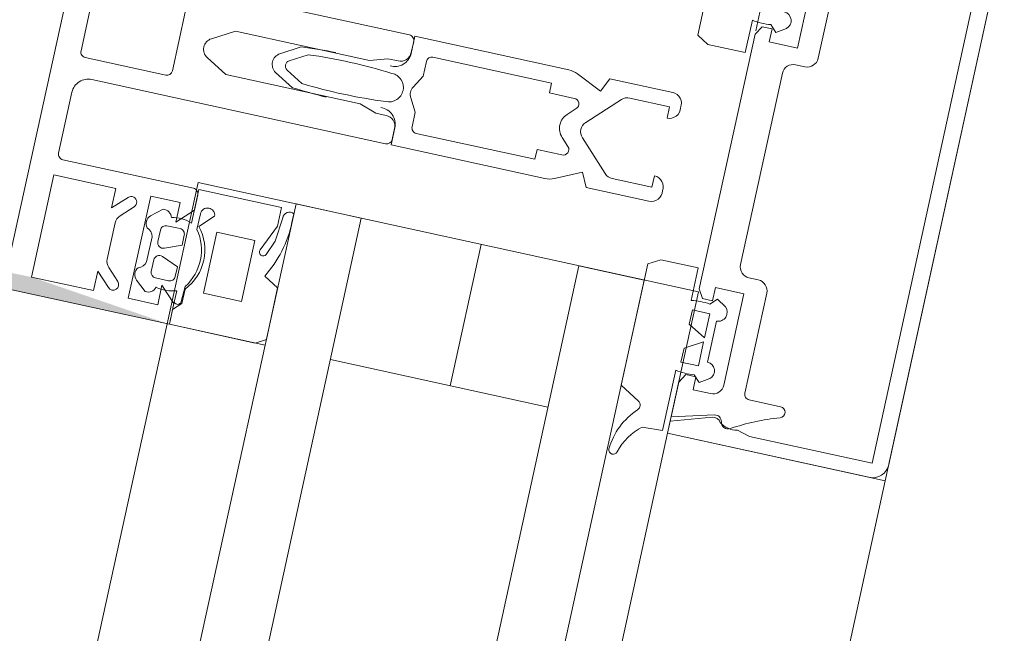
# Model space of a CAD drawing. Header units: metres. Extents: x 233012 to 233264, y 553571 to 554014.
# Tile 223 of 256: x 233205.0405 to 233205.1289, y 553839.6753 to 553839.7304. Entities that reach past the tile are written whole.
import ezdxf

# ---------------------------------------------------------------- set-up
doc = ezdxf.new("R2010")
doc.units = ezdxf.units.M
for name, color, linetype, lineweight in [('A-NL$1A_detailuitwerking', 252, 'Continuous', 5), ('A-NL$1B_3D-modellen_algemeen', 252, 'Continuous', 5), ('A-NL30_stijlen_dorpels-pui', 252, 'Continuous', 5), ('A-NL38_vlakvullingen-pui', 252, 'Continuous', 5)]:
    doc.layers.add(name, color=color, linetype=linetype, lineweight=lineweight)

# ---------------------------------------------------------------- blocks, each defined once
blk = doc.blocks.new('NLRS_21_CWP_dubbele beglazing_gen_mie - dubbele beglazing_gen-2812452-01_Situatie')
at = {"layer": 'A-NL38_vlakvullingen-pui'}
for p, q in [((0.2880000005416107, 0.0320000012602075), (-0.2879999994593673, 0.03200000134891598)), ((0.2880000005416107, 0.0260000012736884), (0.2880000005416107, 0.0320000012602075)), ((-0.2879999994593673, 0.02600000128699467), (0.2880000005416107, 0.0260000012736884)), ((0.2880000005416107, 0.006000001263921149), (-0.2879999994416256, 0.006000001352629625)), ((0.2880000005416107, 1.27740204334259e-09), (0.2880000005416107, 0.006000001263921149)), ((-0.2879999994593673, 1.290708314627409e-09), (0.2880000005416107, 1.27740204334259e-09))]:
    blk.add_line(p, q, dxfattribs=at)
blk = doc.blocks.new('Rectangular Mullion - NLRS_31_CWM_vliesgevelprofiel bxh 50x200_gen_mie-V60-01_Situatie')
at = {"layer": 'A-NL30_stijlen_dorpels-pui'}
for p, q in [((233203.5146417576, 553832.6695104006), (233203.3970692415, 553832.1322239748)), ((233203.5148374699, 553832.6694675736), (233203.5234337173, 553832.6675864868)), ((233203.5292950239, 553832.6663038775), (233203.548832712, 553832.6620285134)), ((233203.5595784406, 553832.659677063), (233203.4420059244, 553832.1223906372)), ((233203.4615436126, 553832.118115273), (233203.5791161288, 553832.6554016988))]:
    blk.add_line(p, q, dxfattribs=at)
blk = doc.blocks.new('Rectangular Mullion - vliesgevelprofiel_gen_bxh200x50-V58-01_Situatie')
at = {"layer": 'A-NL30_stijlen_dorpels-pui'}
h = blk.add_hatch(color=256, dxfattribs=at)
h.paths.add_polyline_path([(-0.02499999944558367, 0.04079965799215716), (-0.02349999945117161, 0.05379965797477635), (-0.02499999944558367, 0.1735000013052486)])
h.paths.add_polyline_path([(0.02290000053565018, 0.1692000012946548), (0.02350000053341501, 0.1750000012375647), (-0.02289999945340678, 0.1692000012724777)])
at = {"layer": 'A-NL$1A_detailuitwerking'}
for p, q in [((-0.02499999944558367, 0.1735000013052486), (-0.02499999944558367, 0.04079965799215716)), ((0.02290000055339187, 0.05609965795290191), (-0.02289999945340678, 0.05609965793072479)), ((-0.02349999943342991, 0.04809965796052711), (-0.02349999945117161, 0.05379965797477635)), ((-0.02349999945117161, 0.05379965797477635), (-0.01409999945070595, 0.05379965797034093)), ((-0.01409999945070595, 0.05379965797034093), (-0.01409999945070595, 0.04809965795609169)), ((-0.01259999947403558, 0.04129965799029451), (-0.01259999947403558, 0.05329965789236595)), ((-0.01209999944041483, 0.05379965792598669), (-0.006499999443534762, 0.05379965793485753)), ((-0.00319999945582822, 0.04589965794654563), (-0.00319999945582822, 0.05329965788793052)), ((-0.00269999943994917, 0.05379965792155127), (0.002700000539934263, 0.05379965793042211)), ((-0.004999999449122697, 0.0522996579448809), (-0.004999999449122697, 0.02529965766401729)), ((0.005000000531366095, 0.02529965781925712), (0.0050000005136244, 0.05229965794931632)), ((-0.02169999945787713, 0.04809965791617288), (-0.02349999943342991, 0.04809965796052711)), ((-0.02294644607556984, 0.04685321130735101), (-0.02169999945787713, 0.04809965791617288)), ((-0.01409999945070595, 0.04809965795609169), (-0.01589999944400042, 0.04809965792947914)), ((-0.01589999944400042, 0.04809965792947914), (-0.01465355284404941, 0.04685321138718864)), ((-0.02117867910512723, 0.04720676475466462), (-0.02223933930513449, 0.04614610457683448)), ((-0.01712842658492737, 0.04749965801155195), (-0.02047157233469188, 0.04749965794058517)), ((-0.01536065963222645, 0.04614610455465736), (-0.01642131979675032, 0.04720676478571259)), ((0.002700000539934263, 0.04539965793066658), (-0.00269999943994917, 0.04539965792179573)), ((-0.02349999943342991, 0.04219965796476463), (-0.02349999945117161, 0.0448996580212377)), ((-0.02349999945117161, 0.0448996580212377), (-0.01409999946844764, 0.04489965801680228)), ((-0.02176348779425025, 0.04451384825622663), (-0.02257979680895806, 0.04354097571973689)), ((-0.01502010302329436, 0.04354084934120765), (-0.01584521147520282, 0.04452413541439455)), ((-0.01409999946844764, 0.04489965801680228), (-0.01409999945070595, 0.04219965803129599)), ((-0.02069999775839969, 0.04340037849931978), (-0.01965038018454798, 0.04340037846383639)), ((-0.01764933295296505, 0.04399966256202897), (-0.01995058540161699, 0.04399966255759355)), ((-0.01794970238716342, 0.04340037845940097), (-0.0169000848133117, 0.04340037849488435)), ((-0.02120007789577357, 0.04170046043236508), (-0.02120007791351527, 0.0429002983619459)), ((-0.01917920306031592, 0.04269949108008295), (-0.01979028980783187, 0.04120038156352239)), ((-0.01780979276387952, 0.04120038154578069), (-0.01842087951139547, 0.04269949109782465)), ((-0.01640000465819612, 0.04290029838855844), (-0.01640000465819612, 0.04170046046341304)), ((-0.001999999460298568, 0.04063555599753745), (-0.0008660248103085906, 0.04259965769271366)), ((0.0008660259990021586, 0.04259965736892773), (0.002000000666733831, 0.0406355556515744)), ((-0.02169999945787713, 0.0421996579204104), (-0.02349999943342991, 0.04219965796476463)), ((-0.02309999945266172, 0.04079965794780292), (-0.02169999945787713, 0.0421996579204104)), ((-0.01409999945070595, 0.04219965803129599), (-0.01589999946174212, 0.04219965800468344)), ((-0.01589999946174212, 0.04219965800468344), (-0.01449999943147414, 0.04079965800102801)), ((-0.02499999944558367, 0.04079965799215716), (-0.02309999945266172, 0.04079965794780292)), ((-0.0236461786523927, 0.04079965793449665), (-0.02499999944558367, 0.04079965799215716)), ((-0.02499999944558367, 0.04079965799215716), (-0.02499999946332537, 0.03289965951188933)), ((-0.02294618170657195, 0.04009966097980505), (-0.0236461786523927, 0.04079965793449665)), ((-0.02190630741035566, 0.04079965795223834), (-0.02295971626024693, 0.0407996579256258)), ((-0.01979028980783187, 0.04120038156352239), (-0.02069999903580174, 0.04120038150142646)), ((-0.01690008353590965, 0.04120038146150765), (-0.01780979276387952, 0.04120038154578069)), ((-0.0125999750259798, 0.04080037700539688), (-0.01569358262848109, 0.0408003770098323)), ((-0.01449999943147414, 0.04079965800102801), (-0.01309999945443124, 0.04079965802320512)), ((-0.01259997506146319, 0.03320000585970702), (-0.0125999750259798, 0.04080037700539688)), ((-0.02159999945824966, 0.04009966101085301), (-0.02294618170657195, 0.04009966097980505)), ((-0.02278339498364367, 0.0401999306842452), (-0.02137643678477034, 0.04014285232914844)), ((-0.01614672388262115, 0.04019965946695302), (-0.01470001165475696, 0.04019965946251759)), ((-0.01464388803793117, 0.03890208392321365), (-0.01584146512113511, 0.04009966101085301)), ((-0.001999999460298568, 0.02829965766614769), (-0.001999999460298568, 0.04063555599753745)), ((0.002000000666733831, 0.0406355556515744), (0.002000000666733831, 0.02829965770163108)), ((-0.02159999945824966, 0.03839965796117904), (-0.0159999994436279, 0.03839965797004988)), ((-0.02159999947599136, 0.03489965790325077), (-0.02159999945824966, 0.03839965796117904)), ((-0.0159999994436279, 0.03839965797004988), (-0.01599999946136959, 0.03489965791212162)), ((-0.000852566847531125, 0.03631774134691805), (-0.001871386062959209, 0.03455309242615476)), ((0.001871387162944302, 0.03455309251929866), (0.0008658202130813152, 0.03629478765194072)), ((-0.01599999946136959, 0.03489965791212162), (-0.02159999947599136, 0.03489965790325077)), ((-0.001331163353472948, 0.03378878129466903), (-0.0004234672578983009, 0.03536096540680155)), ((0.0004328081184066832, 0.0353447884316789), (0.001331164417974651, 0.03378878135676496)), ((-0.01566634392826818, 0.03312359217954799), (-0.01701469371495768, 0.03364117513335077)), ((-0.01670763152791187, 0.03426974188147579), (-0.01430497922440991, 0.03320000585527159)), ((-0.02499999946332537, 0.03289965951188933), (-0.02448054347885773, 0.03200000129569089)), ((-0.01972281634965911, 0.03200000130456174), (-0.01893591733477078, 0.03336298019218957)), ((-0.01349272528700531, 0.03289767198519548), (-0.01566634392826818, 0.03312359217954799)), ((-0.01430497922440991, 0.03320000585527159), (-0.01259997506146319, 0.03320000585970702)), ((-0.02448054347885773, 0.03200000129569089), (-0.01972281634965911, 0.03200000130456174)), ((-0.01370990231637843, 0.03200000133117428), (-0.01292050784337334, 0.03200000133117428)), ((-0.002499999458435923, 0.02674688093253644), (-0.001999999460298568, 0.02829965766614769)), ((0.002000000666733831, 0.02829965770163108), (0.002500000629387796, 0.02674688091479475)), ((-0.002499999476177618, 0.02579965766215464), (-0.002499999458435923, 0.02674688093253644)), ((0.002500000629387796, 0.02674688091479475), (0.002500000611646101, 0.02579965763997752)), ((-0.00341805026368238, 0.02479478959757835), (-0.00500146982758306, 0.02479478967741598)), ((-0.00500146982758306, 0.02479478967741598), (-0.00500146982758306, 0.01066321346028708)), ((-0.004499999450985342, 0.02479965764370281), (-0.003499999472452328, 0.02479965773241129)), ((0.005001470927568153, 0.02479478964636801), (0.003418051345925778, 0.02479478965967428)), ((0.003500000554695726, 0.02479965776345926), (0.004500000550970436, 0.02479965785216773)), ((0.005001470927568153, 0.01066321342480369), (0.005001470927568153, 0.02479478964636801)), ((-0.001653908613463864, 0.02330551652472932), (-0.000484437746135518, 0.02398072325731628)), ((0.0004995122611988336, 0.02397202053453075), (0.001653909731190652, 0.02330551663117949)), ((-0.00299999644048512, 0.02330551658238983), (-0.001653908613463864, 0.02330551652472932)), ((0.001653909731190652, 0.02330551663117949), (0.002999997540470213, 0.02330551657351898)), ((-0.003499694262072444, 0.01190263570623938), (-0.003499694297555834, 0.02280581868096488)), ((0.003499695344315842, 0.02280581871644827), (0.003499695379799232, 0.01190263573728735)), ((-0.002600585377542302, 0.01190263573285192), (-0.003499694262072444, 0.01190263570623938)), ((-0.002600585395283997, 0.009618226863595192), (-0.002600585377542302, 0.01190263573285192)), ((0.003499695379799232, 0.01190263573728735), (0.00260058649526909, 0.0119026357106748)), ((0.00260058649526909, 0.0119026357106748), (0.00260058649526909, 0.009618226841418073)), ((-0.004814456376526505, 0.009818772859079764), (-0.003721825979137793, 0.007472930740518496)), ((-0.001060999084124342, 0.009935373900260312), (-0.00174730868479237, 0.009249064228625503)), ((0.001747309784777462, 0.00924906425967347), (0.001061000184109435, 0.00993537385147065)), ((0.003721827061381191, 0.007472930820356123), (0.004814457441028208, 0.00981877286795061)), ((-0.003408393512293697, 0.005456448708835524), (-0.0007076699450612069, 0.008157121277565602)), ((0.0007076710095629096, 0.008157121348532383), (0.003408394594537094, 0.005456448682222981)), ((-0.003721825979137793, 0.007472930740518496), (-0.005000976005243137, 0.006877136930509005)), ((0.005000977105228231, 0.006877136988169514), (0.003721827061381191, 0.007472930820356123)), ((-0.005000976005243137, 0.006877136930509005), (-0.005000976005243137, 0.001105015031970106)), ((0.005000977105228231, 0.001105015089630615), (0.005000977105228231, 0.006877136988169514)), ((-0.003701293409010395, 0.001105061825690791), (-0.003701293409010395, 0.004749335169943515)), ((0.003701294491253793, 0.004749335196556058), (0.003701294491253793, 0.001105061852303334)), ((-0.002651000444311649, 0.001105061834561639), (-0.003701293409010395, 0.001105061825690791)), ((0.003701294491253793, 0.001105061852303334), (0.002651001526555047, 0.001105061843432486)), ((-0.02168423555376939, 1.299579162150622e-09), (-0.02272711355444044, -0.001806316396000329)), ((-0.01051116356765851, 1.27740204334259e-09), (-0.02168423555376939, 1.299579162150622e-09)), ((-0.009897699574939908, -0.001062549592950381), (-0.01051116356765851, 1.27740204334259e-09)), ((0.01051116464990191, 1.290708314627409e-09), (0.009897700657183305, -0.001062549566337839)), ((0.02168423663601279, 1.268531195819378e-09), (0.01051116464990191, 1.290708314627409e-09)), ((-0.009897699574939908, -0.0045001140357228), (-0.009897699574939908, -0.001062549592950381)), ((0.009897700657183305, -0.001062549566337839), (0.00989770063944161, -0.004500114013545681)), ((-0.02494212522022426, -0.002655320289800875), (-0.02484511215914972, -0.004500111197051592)), ((-0.02389871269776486, -0.004999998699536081), (-0.02499989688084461, -0.004999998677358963)), ((-0.02499989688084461, -0.004999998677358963), (-0.02499989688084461, -0.02350116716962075)), ((-0.02484511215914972, -0.004500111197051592), (-0.01931596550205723, -0.004500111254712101)), ((-0.02273430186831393, -0.008583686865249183), (-0.02389871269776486, -0.004999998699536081)), ((-0.0202998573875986, -0.004999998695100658), (-0.02349984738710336, -0.004999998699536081)), ((-0.02349984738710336, -0.004999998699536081), (-0.02249684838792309, -0.00875399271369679)), ((-0.01949985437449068, -0.005480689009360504), (-0.0202998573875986, -0.004999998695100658)), ((-0.01850002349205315, -0.006400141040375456), (-0.01850002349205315, -0.004800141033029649)), ((-0.01850002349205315, -0.004800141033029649), (-0.01720416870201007, -0.004800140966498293)), ((-0.01720416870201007, -0.004800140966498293), (-0.01628040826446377, -0.006400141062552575)), ((-0.0159195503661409, -0.006400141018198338), (-0.0149957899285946, -0.004800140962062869)), ((-0.0149957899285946, -0.004800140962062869), (-0.01369993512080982, -0.004800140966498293)), ((-0.01369993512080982, -0.004800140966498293), (-0.01369993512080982, -0.0064001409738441)), ((-0.01288399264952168, -0.004500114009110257), (-0.009897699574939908, -0.0045001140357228)), ((-0.01169986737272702, -0.00499999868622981), (-0.01249987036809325, -0.00548068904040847)), ((5.32250851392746e-10, -0.004999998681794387), (-0.01169986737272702, -0.00499999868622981)), ((0.01169986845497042, -0.004999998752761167), (5.32250851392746e-10, -0.004999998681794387)), ((0.00989770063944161, -0.004500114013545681), (0.01288399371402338, -0.004500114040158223)), ((0.01249987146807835, -0.005480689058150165), (0.01169986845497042, -0.004999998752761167)), ((-0.01949985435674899, -0.006399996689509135), (-0.01949985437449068, -0.005480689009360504)), ((-0.01249987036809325, -0.00548068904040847), (-0.01249987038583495, -0.006399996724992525)), ((0.01249987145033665, -0.00639999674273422), (0.01249987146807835, -0.005480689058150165)), ((-0.02069985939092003, -0.008000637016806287), (-0.02069985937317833, -0.006399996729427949)), ((-0.02069985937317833, -0.006399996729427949), (-0.01949985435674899, -0.006399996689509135)), ((-0.01935175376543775, -0.006211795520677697), (-0.01993944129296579, -0.006799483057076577)), ((-0.01993944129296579, -0.006799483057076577), (-0.01939777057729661, -0.007639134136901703)), ((-0.01628040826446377, -0.006400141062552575), (-0.01850002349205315, -0.006400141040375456)), ((-0.01369993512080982, -0.0064001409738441), (-0.0159195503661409, -0.006400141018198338)), ((-0.01226051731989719, -0.006799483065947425), (-0.01284820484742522, -0.006211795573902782)), ((-0.01280218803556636, -0.007639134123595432), (-0.01226051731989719, -0.006799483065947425)), ((-0.01249987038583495, -0.006399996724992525), (-0.01129987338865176, -0.006399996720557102)), ((-0.01129987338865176, -0.006399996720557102), (-0.01129987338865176, -0.008999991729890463)), ((0.01129987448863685, -0.008999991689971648), (0.01129987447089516, -0.006399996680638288)), ((0.01129987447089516, -0.006399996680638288), (0.01249987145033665, -0.00639999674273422)), ((0.01284820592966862, -0.00621179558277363), (0.01226051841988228, -0.006799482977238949)), ((0.01226051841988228, -0.006799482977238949), (0.01280218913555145, -0.007639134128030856)), ((-0.01798493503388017, -0.00712490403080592), (-0.0142150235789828, -0.007124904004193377)), ((-0.008800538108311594, -0.00814999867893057), (5.499925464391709e-10, -0.008149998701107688)), ((5.499925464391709e-10, -0.008149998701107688), (0.008800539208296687, -0.008149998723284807)), ((-0.01129987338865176, -0.008999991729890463), (-0.01970050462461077, -0.008999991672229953)), ((-0.009799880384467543, -0.01000065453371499), (-0.009799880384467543, -0.00914934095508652)), ((0.009799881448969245, -0.00914934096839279), (0.009799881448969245, -0.01000065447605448)), ((0.01970050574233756, -0.008999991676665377), (0.01129987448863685, -0.008999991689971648)), ((-0.02369990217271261, -0.012243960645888), (-0.02339990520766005, -0.01106213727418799)), ((-0.01999985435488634, -0.01099998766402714), (-0.01079921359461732, -0.0109999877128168)), ((0.01079921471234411, -0.01099998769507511), (0.01999985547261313, -0.01099998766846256)), ((-0.02369990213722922, -0.02350000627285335), (-0.02369990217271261, -0.012243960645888)), ((-0.02049985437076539, -0.01439969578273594), (-0.02049985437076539, -0.01149998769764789)), ((0.02369990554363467, -0.02350000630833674), (-0.02369990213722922, -0.02350000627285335)), ((-0.0235010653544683, -0.02499999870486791), (0.02350090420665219, -0.02499999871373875))]:
    blk.add_line(p, q, dxfattribs=at)
for centre, radius, start, end in [((-0.0479360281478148, 0.03016887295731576), 0.05000000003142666, 1.417301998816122, 5.030405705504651), ((0.04793602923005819, 0.03016887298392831), 0.04940000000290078, 175.7977422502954, 184.7350499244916), ((-0.0479360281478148, 0.03016887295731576), 0.04940000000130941, 355.2649501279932, 4.202257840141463), ((-0.04047688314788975, -0.02079581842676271), 0.01999999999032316, 18.1799892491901, 31.31188578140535)]:
    blk.add_arc(centre, radius, start, end, dxfattribs=at)
for centre, major_axis, ratio, start_param, end_param in [((-0.01209999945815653, 0.05329965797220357), (0.00043830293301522, 0.0002406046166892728), 0.9999997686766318, 1.068762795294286, 2.639559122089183), ((-0.006499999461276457, 0.05229965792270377), (0.001060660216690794, 0.001060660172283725), 0.9999999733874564, 5.4977871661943, 7.068583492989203), ((-0.002699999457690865, 0.05329965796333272), (0.0004174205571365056, 0.0002752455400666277), 0.9999997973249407, 0.9878440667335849, 2.558640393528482), ((-0.02047157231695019, 0.0464996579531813), (-0.0007472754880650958, 0.0006645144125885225), 0.9999999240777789, 5.439232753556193, 6.22463092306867), ((-0.01712842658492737, 0.04649965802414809), (0.0009486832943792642, 0.0003162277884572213), 0.9999999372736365, 0.4636475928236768, 1.249045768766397), ((-0.02259289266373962, 0.04649965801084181), (0.0001498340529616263, 0.0004770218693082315), 0.999999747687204, 1.089743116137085, 4.231335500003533), ((-0.01500710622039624, 0.04649965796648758), (9.25450083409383e-06, 0.0004999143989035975), 0.9999998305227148, 2.374704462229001, 5.516297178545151), ((-0.002699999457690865, 0.04589965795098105), (-0.0001005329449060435, 0.000489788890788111), 0.9999999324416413, 1.368350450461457, 2.939146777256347), ((-0.02115061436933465, 0.04399960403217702), (0.0007396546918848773, 0.0003049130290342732), 0.9999999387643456, 0.4816706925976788, 2.052467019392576), ((-0.01975881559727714, 0.04490439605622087), (0.0008707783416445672, 0.0003115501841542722), 0.9999999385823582, 3.11913612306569, 4.159925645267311), ((-0.01784110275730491, 0.04490439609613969), (7.781882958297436e-05, 0.0009215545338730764), 0.9999999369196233, 3.434707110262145, 4.475496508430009), ((-0.01644930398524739, 0.04399960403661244), (-0.0007940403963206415, 9.77794651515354e-05), 0.9999999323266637, 3.979138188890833, 5.533028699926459), ((-0.02180843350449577, 0.04342795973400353), (-0.0004204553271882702, 0.0006564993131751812), 0.9999998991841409, 0.8556841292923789, 2.323661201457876), ((-0.02069999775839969, 0.0429002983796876), (0.0001913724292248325, 0.0004620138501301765), 0.9999998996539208, 0.3926991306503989, 1.963495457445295), ((-0.01965038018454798, 0.04289155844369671), (0.0002898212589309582, 0.0004182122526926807), 0.9999997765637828, 4.931332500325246, 6.889198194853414), ((-0.01794970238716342, 0.04289155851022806), (0, 0.0005088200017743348), 0.9999999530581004, 1.554312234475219e-15, 1.957865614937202), ((-0.0169000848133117, 0.04290029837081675), (0.0001777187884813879, 0.0004674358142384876), 0.999999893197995, 5.075710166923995, 6.646506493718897), ((-0.01579148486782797, 0.04342795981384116), (-9.647727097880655e-05, 0.0007736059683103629), 0.9999999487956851, 3.265663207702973, 4.733633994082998), ((-0.0189558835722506, 0.04188596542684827), (-0.002900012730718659, 0.001214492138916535), 0.9999999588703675, 0.143821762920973, 0.7493820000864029), ((-0.0186399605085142, 0.0418859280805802), (-0.003091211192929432, 0.0005513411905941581), 0.9999999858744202, 2.965090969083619, 3.571206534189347), ((5.145091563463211e-10, 0.04209965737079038), (-0.0009995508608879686, 2.997123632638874e-05), 0.9999999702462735, 3.695167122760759, 5.789561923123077), ((-0.02069999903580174, 0.04170046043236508), (0, 0.0005000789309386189), 0.9999998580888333, 1.570796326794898, 3.141592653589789), ((-0.01690008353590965, 0.04170046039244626), (0.0002236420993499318, 0.0004472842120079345), 0.9999998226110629, 3.605240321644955, 5.176036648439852), ((-0.02277001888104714, 0.04052964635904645), (-0.0002720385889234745, 0.0001867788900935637), 0.9999997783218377, 5.926495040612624, 8.41510411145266), ((-0.01309999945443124, 0.04129965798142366), (0.0004909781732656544, 9.455376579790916e-05), 0.9999999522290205, 4.52213578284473, 6.092932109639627), ((-0.01872073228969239, 0.04337100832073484), (-0.002749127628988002, 0.00338144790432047), 0.9999999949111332, 1.737235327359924, 3.180710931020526), ((-0.01880001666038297, 0.0437097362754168), (0.004208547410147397, 0.001284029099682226), 0.9999999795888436, 3.790712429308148, 5.063530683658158), ((-0.01470001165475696, 0.03954965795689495), (0.0005323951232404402, 0.0003729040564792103), 0.9999999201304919, 4.187827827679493, 7.242969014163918), ((-2.054488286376e-07, 0.03579478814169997), (-0.0005509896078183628, 0.0008345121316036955), 0.999999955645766, 4.652437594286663, 6.72012002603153), ((-2.054488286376e-07, 0.03509478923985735), (0.0004916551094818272, 9.09701839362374e-05), 0.9999999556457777, 0.3406372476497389, 2.397256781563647), ((0.04793602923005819, 0.03016887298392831), (0.02632039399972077, 0.04251160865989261), 0.9999999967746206, 2.037369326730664, 2.100429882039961), ((-0.01684999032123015, 0.03395000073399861), (0.0002083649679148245, 0.0002812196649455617), 0.9999999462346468, 0.2187917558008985, 3.289317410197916), ((-0.01370990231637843, 0.0427004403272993), (-0.003728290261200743, 0.01002991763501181), 0.9999999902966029, 2.275456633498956, 2.785703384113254), ((-0.0134398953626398, 0.03230013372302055), (0.0004761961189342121, 0.0003648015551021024), 0.9999998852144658, 5.105496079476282, 7.28845554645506), ((-0.003499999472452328, 0.02579965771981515), (-0.0007589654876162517, 0.0006511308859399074), 0.9999999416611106, 2.279869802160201, 3.850666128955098), ((-0.003418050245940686, 0.02629478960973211), (0.0008528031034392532, 0.001233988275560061), 0.9999999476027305, 3.746317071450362, 5.39240945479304), ((1.684041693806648e-07, 0.02609033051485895), (-0.0009160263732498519, 0.0009161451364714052), 0.9999999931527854, 0.7849514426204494, 2.356129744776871), ((-1.672864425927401e-07, 0.02609033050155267), (0.0009158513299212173, 0.0009163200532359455), 0.999999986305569, 3.92686454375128, 5.498042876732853), ((0.003418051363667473, 0.02629478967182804), (0.001060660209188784, 0.001060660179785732), 0.9999999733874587, 2.28089845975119, 3.926990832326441), ((0.00350000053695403, 0.02579965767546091), (0.0008944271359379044, 0.0004472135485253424), 0.9999999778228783, 2.677945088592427, 4.248741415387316), ((-0.004499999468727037, 0.02529965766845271), (-7.260659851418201e-05, 0.0004947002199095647), 0.9999999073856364, 1.425067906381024, 2.995864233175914), ((0.004500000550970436, 0.02529965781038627), (0.0004909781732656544, 9.455376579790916e-05), 0.9999999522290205, 4.52213578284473, 6.092932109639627), ((-1.825620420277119e-07, 0.02310355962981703), (0.0002604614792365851, 0.0009675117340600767), 0.9999999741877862, 6.024038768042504, 7.050589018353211), ((-0.00299999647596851, 0.02280581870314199), (9.449664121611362e-05, 0.0004906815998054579), 0.9999999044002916, 0.1902531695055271, 1.761049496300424), ((0.002999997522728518, 0.02280581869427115), (9.449664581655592e-05, 0.0004906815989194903), 0.9999999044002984, 4.902642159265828, 6.473438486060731), ((-0.003001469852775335, 0.01066321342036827), (-0.001676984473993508, 0.001089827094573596), 0.9999999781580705, 0.5762859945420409, 1.012179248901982), ((0.003001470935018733, 0.01066321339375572), (0.001362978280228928, 0.001463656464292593), 0.9999999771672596, 5.02629128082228, 5.46218451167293), ((-9.455258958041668e-07, 0.008875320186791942), (-0.0006354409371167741, 0.001357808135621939), 0.9999999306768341, 5.844840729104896, 6.630869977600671), ((9.465903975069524e-07, 0.008875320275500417), (0.001060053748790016, 0.001060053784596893), 0.9999999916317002, 0, 0.7860292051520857), ((-0.002100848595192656, 0.009602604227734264), (-0.0001334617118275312, 0.0004818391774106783), 0.9999998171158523, 1.269335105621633, 3.656781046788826), ((0.002100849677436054, 0.009602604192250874), (1.710028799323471e-05, 0.0004996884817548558), 0.9999999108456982, 2.390403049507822, 4.777849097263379), ((-9.335325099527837e-07, 0.007450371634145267), (-0.000994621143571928, 9.849164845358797e-05), 0.9999999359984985, 4.810156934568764, 5.59648020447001), ((9.346147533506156e-07, 0.0074503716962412), (-0.000899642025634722, 0.0004354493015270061), 0.999999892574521, 4.377786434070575, 5.164109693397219), ((-0.002701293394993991, 0.004749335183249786), (0.000973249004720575, 0.0002297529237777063), 0.9999999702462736, 2.124361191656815, 2.909768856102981), ((0.002701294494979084, 0.004749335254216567), (-0.0004331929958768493, 0.0009013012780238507), 0.9999998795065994, 4.26435658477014, 5.049764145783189), ((-0.004001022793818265, 0.001105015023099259), (-0.0008506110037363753, 0.0005257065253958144), 0.9999999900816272, 0.5535743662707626, 2.300346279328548), ((-0.003650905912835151, 0.00110496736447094), (-0.0006885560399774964, 0.0007250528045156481), 0.9999999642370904, 2.206027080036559, 3.952897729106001), ((0.003650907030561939, 0.001104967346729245), (0.0009536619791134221, 0.0003005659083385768), 0.9999999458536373, 2.836182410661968, 4.583053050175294), ((0.004001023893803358, 0.001105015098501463), (-0.0002375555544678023, 0.0009713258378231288), 0.9999999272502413, 2.725757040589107, 4.472528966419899), ((-0.0274991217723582, -0.000547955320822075), (-0.0001794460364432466, 0.000355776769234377), 0.999999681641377, 5.816041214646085, 8.699377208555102), ((-0.02787984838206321, -0.006403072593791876), (-0.003403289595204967, 0.005260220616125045), 0.9999999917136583, 4.937871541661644, 5.648125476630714), ((-0.02890053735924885, -0.005853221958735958), (0.001900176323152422, 0.004720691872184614), 0.9999999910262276, 5.774590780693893, 6.40760632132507), ((-0.0231601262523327, -0.001556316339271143), (-2.048073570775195e-05, 0.0004995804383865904), 0.9999998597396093, 2.315221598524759, 4.147817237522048), ((-0.0136282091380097, -0.005475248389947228), (-0.005647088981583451, 0.001188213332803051), 0.9999999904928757, 0.03759223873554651, 0.3353702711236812), ((-0.01857174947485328, -0.005475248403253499), (-0.005404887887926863, 0.002022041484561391), 0.9999999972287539, 3.37160203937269, 3.66937959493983), ((0.01857175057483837, -0.005475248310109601), (0.003853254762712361, 0.004295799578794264), 0.9999999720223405, 2.132147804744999, 2.429925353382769), ((-0.01878493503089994, -0.007124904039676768), (0.0007517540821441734, 0.000273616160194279), 0.9999999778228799, 3.490658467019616, 5.934119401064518), ((-0.01341502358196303, -0.00712490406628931), (-0.0005451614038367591, 0.0005854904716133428), 0.9999999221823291, 0.8210518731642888, 3.264512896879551), ((0.01341502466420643, -0.0071249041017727), (-0.0007250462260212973, 0.0003380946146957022), 0.9999999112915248, 1.134464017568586, 3.577925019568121), ((-0.02340004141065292, -0.008799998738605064), (0.0003920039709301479, 0.0005799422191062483), 0.9999998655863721, 4.259893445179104, 5.620940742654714), ((-0.02306472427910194, -0.008913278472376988), (-0.0005668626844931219, 0.0001628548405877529), 0.999999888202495, 2.039914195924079, 3.694816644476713), ((-0.01970050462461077, -0.008000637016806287), (-0.0009838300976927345, 0.0001754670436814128), 0.9999999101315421, 0.1764951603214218, 1.747291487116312), ((-0.008800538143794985, -0.009149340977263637), (0.0001600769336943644, 0.0009864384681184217), 0.9999999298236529, 0.160875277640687, 1.731671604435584), ((0.008800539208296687, -0.00914934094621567), (0.0009944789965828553, 9.847284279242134e-05), 0.9999999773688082, 6.184487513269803, 7.755283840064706), ((-0.02131354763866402, -0.01063813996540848), (-0.0002130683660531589, 0.002118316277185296), 0.9999999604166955, 0.8534293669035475, 1.671042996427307), ((-0.02287578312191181, -0.01008918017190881), (-0.0001861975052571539, 0.0005721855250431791), 0.9999999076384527, 6.09844541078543, 8.085870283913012), ((-0.01079921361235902, -0.01000065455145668), (0.0009901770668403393, 0.0001349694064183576), 0.9999999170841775, 4.576915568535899, 6.147711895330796), ((0.01079921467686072, -0.01000065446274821), (0.0008275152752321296, 0.0005602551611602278), 0.9999999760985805, 2.546447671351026, 4.117243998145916), ((-0.02000095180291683, -0.01149889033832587), (-0.0001093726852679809, 0.0004867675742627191), 0.9999998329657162, 6.059964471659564, 7.635160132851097), ((-0.02100004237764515, -0.0143996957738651), (0.0004260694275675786, 0.0002620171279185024), 0.9999999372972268, 2.907543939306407, 5.731835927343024), ((-0.0235010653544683, -0.02350116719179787), (-0.001304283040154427, 0.0007384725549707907), 0.9999999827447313, 0.5151884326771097, 2.085984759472)]:
    blk.add_ellipse(centre, major_axis=major_axis, ratio=ratio, start_param=start_param, end_param=end_param, dxfattribs=at)
blk = doc.blocks.new('Rectangular Mullion - NLRS_31_CWM_vliesgevelprofiel bxh 50x200_gen_mie-V59-01_Situatie')
at = {"layer": 'A-NL30_stijlen_dorpels-pui'}
for p, q in [((-0.02499999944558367, 0.02500000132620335), (0.02500000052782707, 0.02500000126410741)), ((-0.02499999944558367, 0.005000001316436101), (-0.02499999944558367, 0.02500000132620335)), ((0.02500000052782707, 0.02500000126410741), (0.02500000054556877, 0.005000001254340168)), ((-0.01199999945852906, 0.005000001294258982), (-0.02499999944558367, 0.005000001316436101)), ((-0.01199999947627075, -0.04099999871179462), (-0.01199999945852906, 0.005000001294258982)), ((0.02500000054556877, 0.005000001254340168), (0.01200000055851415, 0.005000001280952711)), ((0.01200000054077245, -0.03200039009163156), (0.01200000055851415, -0.04099999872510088)), ((-0.02499999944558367, -0.0409999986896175), (-0.01199999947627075, -0.04099999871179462)), ((0.01200000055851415, -0.04099999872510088), (0.02500000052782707, -0.04099999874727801))]:
    blk.add_line(p, q, dxfattribs=at)
blk = doc.blocks.new('NLRS_41_GM_WPB_geisoleerde kantplank_gen_mie - d_175-6804785-01_Situatie')
at = {"layer": 'A-NL$1B_3D-modellen_algemeen'}
blk.add_line((1.028000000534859, 0.01500000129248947), (1.015000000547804, 0.01500000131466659), dxfattribs=at)

msp = doc.modelspace()

# ---------------------------------------------------------------- block references
at = {"layer": 'A-NL$1B_3D-modellen_algemeen', "rotation": 77.65672900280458}
msp.add_blockref('NLRS_41_GM_WPB_geisoleerde kantplank_gen_mie - d_175-6804785-01_Situatie', (233204.8768504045, 553838.7027759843), dxfattribs=at)
at = {"layer": 'A-NL30_stijlen_dorpels-pui', "rotation": 77.65672900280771}
msp.add_blockref('Rectangular Mullion - vliesgevelprofiel_gen_bxh200x50-V58-01_Situatie', (233205.099169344, 553839.7187357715), dxfattribs=at)
at = {"layer": 'A-NL30_stijlen_dorpels-pui', "extrusion": (0, 0, -1), "rotation": 102.3432709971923}
msp.add_blockref('Rectangular Mullion - NLRS_31_CWM_vliesgevelprofiel bxh 50x200_gen_mie-V59-01_Situatie', (-233205.099169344, 553839.7187357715), dxfattribs=at)
at = {"layer": 'A-NL30_stijlen_dorpels-pui'}
msp.add_blockref('Rectangular Mullion - NLRS_31_CWM_vliesgevelprofiel bxh 50x200_gen_mie-V60-01_Situatie', (1.539131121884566, 7.033567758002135), dxfattribs=at)
at = {"layer": 'A-NL38_vlakvullingen-pui', "rotation": 77.65672900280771}
msp.add_blockref('NLRS_21_CWP_dubbele beglazing_gen_mie - dubbele beglazing_gen-2812452-01_Situatie', (233205.0350388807, 553839.4256704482), dxfattribs=at)

doc.saveas('drawing.dxf')
